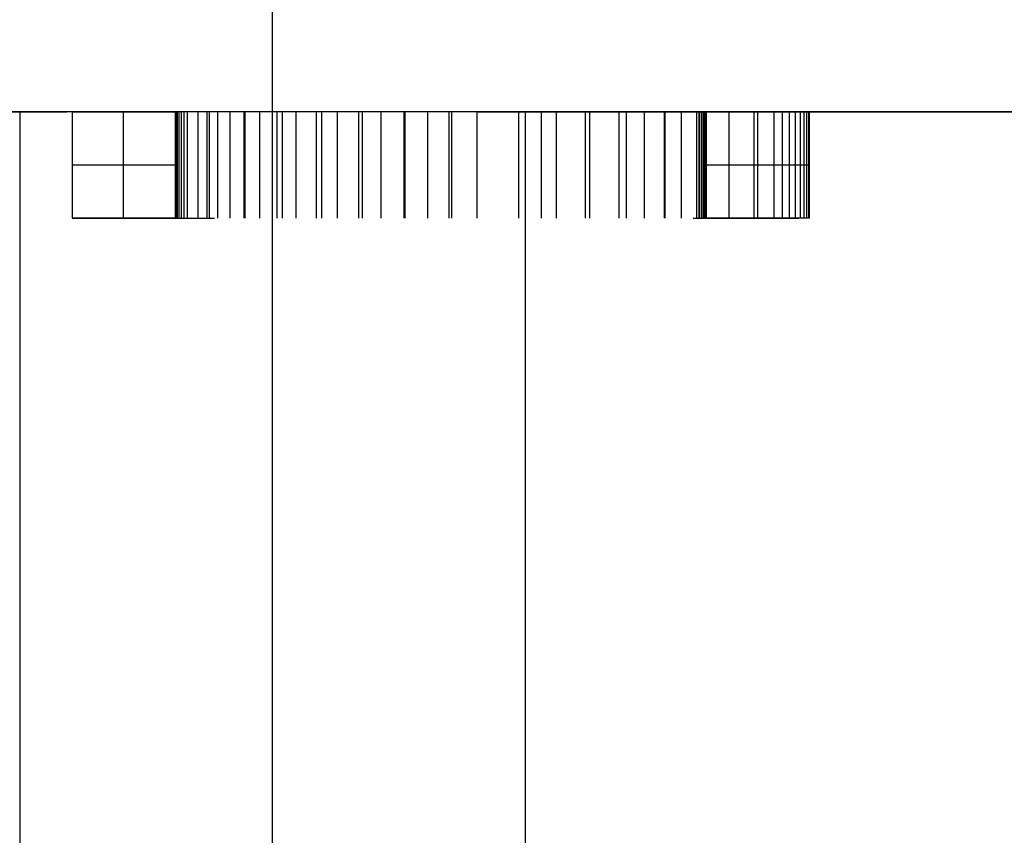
# Model space of a CAD drawing. Header units: millimetres. Extents: x -88 to 88, y -12 to 103.
# Tile 49 of 256: x -60.987 to -60.048, y 11.749 to 12.528. Entities that reach past the tile are written whole.
import ezdxf

# ---------------------------------------------------------------- set-up
doc = ezdxf.new("R2010")
doc.units = ezdxf.units.MM
doc.layers.add('Default', color=7, linetype='Continuous', true_color=0x000000)

msp = doc.modelspace()

# ---------------------------------------------------------------- linework, layer by layer
at = {"layer": 'Default', "color": 254, "true_color": 0xcad1ee}
for points in [[(-60.74618, 11.73076), (-60.74618, 16.53139)], [(-60.74618, 1.03519), (-60.74618, 16.47839)], [(-60.74618, 9.77279), (-60.74618, 16.37679)], [(-60.74618, 6.82604), (-60.74618, 12.64382)], [(-58.71418, 12.43979), (-62.77818, 12.43979)], [(-61.56585, 12.43979), (-60.94243, 12.43979)], [(-60.98748, 12.43979), (-60.98748, 11.30949)], [(-60.83898, 12.43979), (-60.9375, 12.43979)], [(-60.9375, 12.43979), (-60.83898, 12.43979)], [(-60.9375, 12.43979), (-60.9375, 12.33819)], [(-60.9375, 12.43979), (-60.9375, 12.33819)], [(-60.9375, 12.43979), (-60.9375, 12.33819)], [(-60.88824, 12.33819), (-60.88824, 12.43979)], [(-60.88824, 12.33819), (-60.88824, 12.43979)], [(-60.83898, 12.43979), (-60.83898, 12.33819)], [(-60.83898, 12.43979), (-60.83898, 12.33819)], [(-60.83898, 12.43979), (-60.83898, 12.33819)], [(-60.83898, 12.43979), (-60.83898, 12.33819)], [(-60.83898, 12.43979), (-60.83898, 12.33819)], [(-60.83876, 12.33819), (-60.83876, 12.43979)], [(-60.8381, 12.33819), (-60.8381, 12.43979)], [(-60.83678, 12.33819), (-60.83678, 12.43979)], [(-60.83524, 12.33819), (-60.83524, 12.43979)], [(-60.83304, 12.33819), (-60.83304, 12.43979)], [(-60.8304, 12.33819), (-60.8304, 12.43979)], [(-60.82732, 12.33819), (-60.82732, 12.43979)], [(-60.81699, 12.33819), (-60.81699, 12.43979)], [(-60.80841, 12.33819), (-60.80841, 12.43979)], [(-60.80643, 12.33819), (-60.80643, 12.43979)], [(-60.79829, 12.33819), (-60.79829, 12.43979)], [(-60.78664, 12.33819), (-60.78664, 12.43979)], [(-60.77322, 12.33819), (-60.77322, 12.43979)], [(-60.77212, 12.33819), (-60.77212, 12.43979)], [(-60.75827, 12.33819), (-60.75827, 12.43979)], [(-60.74618, 11.32219), (-60.74618, 12.43979)], [(-60.74618, 11.32219), (-60.74618, 12.43979)], [(-60.74618, 6.70496), (-60.74618, 12.43979)], [(-60.74178, 12.33819), (-60.74178, 12.43979)], [(-60.7365, 12.33819), (-60.7365, 12.43979)], [(-60.72352, 12.33819), (-60.72352, 12.43979)], [(-60.70417, 12.33819), (-60.70417, 12.43979)], [(-60.69911, 12.33819), (-60.69911, 12.43979)], [(-60.68416, 12.33819), (-60.68416, 12.43979)], [(-60.66371, 12.33819), (-60.66371, 12.43979)], [(-60.66019, 12.33819), (-60.66019, 12.43979)], [(-60.64238, 12.33819), (-60.64238, 12.43979)], [(-60.62061, 12.33819), (-60.62061, 12.43979)], [(-60.61951, 12.33819), (-60.61951, 12.43979)], [(-60.59795, 12.33819), (-60.59795, 12.43979)], [(-60.5775, 12.33819), (-60.5775, 12.43979)], [(-60.57486, 12.33819), (-60.57486, 12.43979)], [(-60.55111, 12.43979), (-60.55111, 12.33819)], [(-60.54985, 12.43979), (-59.92643, 12.43979)], [(-60.51109, 12.33819), (-60.51109, 12.43979)], [(-60.50488, 12.43979), (-60.50488, 11.30949)], [(-60.48932, 12.33819), (-60.48932, 12.43979)], [(-60.47502, 12.33819), (-60.47502, 12.43979)], [(-60.44753, 12.33819), (-60.44753, 12.43979)], [(-60.44314, 12.33819), (-60.44314, 12.43979)], [(-60.41521, 12.33819), (-60.41521, 12.43979)], [(-60.40839, 12.33819), (-60.40839, 12.43979)], [(-60.39124, 12.33819), (-60.39124, 12.43979)], [(-60.37189, 12.33819), (-60.37189, 12.43979)], [(-60.37145, 12.33819), (-60.37145, 12.43979)], [(-60.35561, 12.33819), (-60.35561, 12.43979)], [(-60.3411, 12.33819), (-60.3411, 12.43979)], [(-60.3389, 12.33819), (-60.3389, 12.43979)], [(-60.33868, 12.33819), (-60.33868, 12.43979)], [(-60.3367, 12.33819), (-60.3367, 12.43979)], [(-60.33516, 12.33819), (-60.33516, 12.43979)], [(-60.33384, 12.33819), (-60.33384, 12.43979)], [(-60.33296, 12.33819), (-60.33296, 12.43979)], [(-60.33252, 12.33819), (-60.33252, 12.43979)], [(-60.23378, 12.43979), (-60.3323, 12.43979)], [(-60.3323, 12.33819), (-60.3323, 12.43979)], [(-60.3323, 12.43979), (-60.3323, 12.33819)], [(-60.31031, 12.33819), (-60.31031, 12.43979)], [(-60.28656, 12.33819), (-60.28656, 12.43979)], [(-60.28304, 12.33819), (-60.28304, 12.43979)], [(-60.26743, 12.33819), (-60.26743, 12.43979)], [(-60.25951, 12.33819), (-60.25951, 12.43979)], [(-60.25269, 12.33819), (-60.25269, 12.43979)], [(-60.24698, 12.33819), (-60.24698, 12.43979)], [(-60.24214, 12.33819), (-60.24214, 12.43979)], [(-60.23862, 12.33819), (-60.23862, 12.43979)], [(-60.23598, 12.33819), (-60.23598, 12.43979)], [(-60.23422, 12.33819), (-60.23422, 12.43979)], [(-60.23378, 12.33819), (-60.23378, 12.43979)], [(-60.23378, 12.43979), (-60.23378, 12.33819)], [(-60.23378, 12.43979), (-60.23378, 12.33819)], [(-60.9375, 12.38899), (-60.83898, 12.38899)], [(-60.9375, 12.38899), (-60.83898, 12.38899)], [(-60.3323, 12.38899), (-60.23378, 12.38899)], [(-60.9375, 12.33819), (-60.83898, 12.33819)], [(-60.83898, 12.33819), (-60.9375, 12.33819)], [(-60.9375, 12.33819), (-60.80146, 12.33819)], [(-60.34462, 12.33819), (-60.24395, 12.33819)], [(-60.23378, 12.33819), (-60.3323, 12.33819)]]:
    msp.add_lwpolyline(points, dxfattribs=at)
at = {"layer": 'Default', "color": 254, "true_color": 0xcad1ee, "extrusion": (1, 0, 0)}
for points in [[(12.43979, 1.6405), (11.32219, 1.6405)], [(12.43979, 2.07332), (12.43979, 3.19927)], [(12.43979, 1.8818), (12.43979, 2.71006)], [(12.43979, 2.81797), (12.43979, 6.9618)], [(11.32219, 1.6405), (12.43979, 1.6405)], [(12.43979, 1.6405), (12.43979, -2.45031)], [(11.30949, -2.48978), (12.43979, -2.45031)], [(12.43979, 2.07332), (12.43979, 2.45069)], [(12.43979, 2.45069), (12.33819, 2.45069)], [(12.38899, 2.07332), (12.38899, 3.19927)], [(12.38899, 2.72404), (12.38899, 3.19927)], [(12.38899, 2.07332), (12.38899, 2.36339)], [(12.38899, 2.07332), (12.38899, 2.45069)], [(12.38899, 2.07332), (12.38899, 2.48302)], [(12.33819, 2.07332), (12.33819, 3.19927)], [(12.33819, 3.19927), (12.33819, 2.72404)], [(12.33819, 2.36339), (12.33819, 2.07332)], [(12.33819, 2.78918), (12.33819, 2.88597)], [(12.33819, 2.07332), (12.33819, 2.45069)], [(12.33819, 2.48302), (12.33819, 2.07332)], [(11.87464, -2.47005), (11.87464, 1.6405)], [(11.87464, -2.47005), (11.87464, 1.6405)]]:
    msp.add_lwpolyline(points, dxfattribs=at)
at = {"layer": 'Default', "color": 254, "true_color": 0xcad1ee, "extrusion": (-1.6036e-10, 1, -1.60076e-10)}
msp.add_lwpolyline([(60.74618, 1.8818), (60.75241, 1.88168), (60.75859, 1.88141), (60.7647, 1.88102), (60.77075, 1.88048), (60.77674, 1.87981), (60.78267, 1.87901), (60.78853, 1.87806), (60.79434, 1.87698), (60.80008, 1.87577), (60.80575, 1.87441), (60.81137, 1.87293), (60.81692, 1.8713), (60.82242, 1.86954), (60.82785, 1.86764), (60.83321, 1.8656), (60.83852, 1.86343), (60.84385, 1.86109), (60.84928, 1.85856), (60.85475, 1.85587), (60.86022, 1.85302), (60.86564, 1.85005), (60.87097, 1.84697), (60.87616, 1.8438), (60.88116, 1.84056), (60.886, 1.83724), (60.89073, 1.83381), (60.89535, 1.83029), (60.89986, 1.82666), (60.90426, 1.82293), (60.90855, 1.8191), (60.91273, 1.81516), (60.9168, 1.81112), (60.92083, 1.80693), (60.92487, 1.80253), (60.92888, 1.79797), (60.93283, 1.79327), (60.93669, 1.78848), (60.94042, 1.78362), (60.944, 1.77872), (60.94739, 1.77383), (60.95061, 1.76891), (60.95369, 1.76394), (60.95664, 1.75892), (60.95945, 1.75384), (60.96213, 1.7487), (60.96468, 1.74351), (60.96709, 1.73826), (60.96936, 1.73295), (60.9715, 1.72759), (60.97351, 1.72218), (60.97538, 1.71671), (60.97712, 1.71118), (60.97872, 1.7056), (60.98019, 1.69996), (60.98153, 1.69426), (60.98273, 1.68851), (60.98379, 1.68271), (60.98472, 1.67684), (60.98552, 1.67093), (60.98618, 1.66495), (60.9867, 1.65892), (60.9871, 1.65284), (60.98735, 1.6467), (60.98748, 1.6405)], dxfattribs=at)
at = {"layer": 'Default', "color": 254, "true_color": 0xcad1ee, "extrusion": (-5.78383e-13, 1, -9.12492e-14)}
msp.add_lwpolyline([(60.8238, 2.57868), (60.82557, 2.57044), (60.82724, 2.5615), (60.82879, 2.55187), (60.83023, 2.54154), (60.83278, 2.5188), (60.8349, 2.49328), (60.83658, 2.46497), (60.83782, 2.43389), (60.83898, 2.36339)], dxfattribs=at)
at = {"layer": 'Default', "color": 254, "true_color": 0xcad1ee, "extrusion": (0, 1, 0)}
for points in [[(60.83898, 2.36339), (60.83898, 2.07332)], [(60.83898, 3.19927), (60.83898, 2.72404)], [(60.50488, -2.45031), (59.97148, -2.45031)], [(60.23378, 2.48302), (60.23378, 2.07332)], [(60.55111, 2.79112), (60.56893, 2.7906), (60.57486, 2.79024), (60.58066, 2.78973), (60.58644, 2.78908), (60.59221, 2.78829), (60.59795, 2.78738), (60.60365, 2.78634), (60.60933, 2.78519), (60.61498, 2.78392), (60.62061, 2.78254), (60.6261, 2.78107), (60.63157, 2.77949), (60.637, 2.77779), (60.64238, 2.77594), (60.64778, 2.77393), (60.65313, 2.77178), (60.65844, 2.76951), (60.6689, 2.76471), (60.67404, 2.76219), (60.67913, 2.75956), (60.68416, 2.75681), (60.68927, 2.75385), (60.6943, 2.75076), (60.69927, 2.74756), (60.70417, 2.74427), (60.70911, 2.74084), (60.71399, 2.73731), (60.71879, 2.73369), (60.72352, 2.72998), (60.7282, 2.72615), (60.7328, 2.72223), (60.74178, 2.71415), (60.75018, 2.70605), (60.75427, 2.70189), (60.75827, 2.69765), (60.76214, 2.69337), (60.76592, 2.68901), (60.76961, 2.68457), (60.77322, 2.68006), (60.77671, 2.67554), (60.78012, 2.67096), (60.78343, 2.66631), (60.78664, 2.66159), (60.78971, 2.65684), (60.79267, 2.65203), (60.79553, 2.64716), (60.79829, 2.64224), (60.80097, 2.63725), (60.80354, 2.63222), (60.80603, 2.62713), (60.80841, 2.622), (60.81073, 2.61674), (60.81294, 2.61143), (60.81503, 2.60608), (60.81699, 2.60067), (60.81881, 2.59522), (60.8238, 2.57868)], [(60.98748, 1.6405), (60.98733, 1.64892), (60.98689, 1.65733), (60.98616, 1.66572), (60.98513, 1.67408), (60.98381, 1.6824), (60.9822, 1.69067), (60.98031, 1.69888), (60.97813, 1.70701), (60.97567, 1.71507), (60.97293, 1.72303), (60.96991, 1.73089), (60.96662, 1.73865), (60.96306, 1.74628), (60.95923, 1.75378), (60.95515, 1.76115), (60.95081, 1.76837), (60.94622, 1.77543), (60.94139, 1.78233), (60.93632, 1.78906), (60.93102, 1.7956), (60.9255, 1.80196), (60.91975, 1.80812), (60.9138, 1.81408), (60.90764, 1.81982), (60.90128, 1.82535), (60.89474, 1.83065), (60.88801, 1.83572), (60.88111, 1.84055), (60.87405, 1.84513), (60.86683, 1.84947), (60.85946, 1.85356), (60.85196, 1.85738), (60.84432, 1.86094), (60.83657, 1.86423), (60.82871, 1.86725), (60.82074, 1.86999), (60.81269, 1.87245), (60.80455, 1.87463), (60.79635, 1.87653), (60.78808, 1.87813), (60.77976, 1.87945), (60.7714, 1.88048), (60.76301, 1.88121), (60.7546, 1.88165), (60.74618, 1.8818)], [(60.74618, 1.8818), (60.73794, 1.88166), (60.72971, 1.88124), (60.7215, 1.88053), (60.71332, 1.87955), (60.70518, 1.87829), (60.69708, 1.87675), (60.68905, 1.87494), (60.68108, 1.87285), (60.67318, 1.87049), (60.66537, 1.86787), (60.65766, 1.86498), (60.65004, 1.86182), (60.64254, 1.85841), (60.63516, 1.85475), (60.62791, 1.85083), (60.6208, 1.84667), (60.61384, 1.84227), (60.60702, 1.83763), (60.60038, 1.83277), (60.5939, 1.82768), (60.58759, 1.82237), (60.58148, 1.81685), (60.57555, 1.81112), (60.56983, 1.8052), (60.56431, 1.79908), (60.559, 1.79278), (60.55391, 1.7863), (60.54904, 1.77965), (60.54441, 1.77284), (60.54001, 1.76588), (60.53585, 1.75876), (60.53193, 1.75151), (60.52827, 1.74413), (60.52485, 1.73663), (60.5217, 1.72902), (60.51881, 1.72131), (60.51618, 1.7135), (60.51383, 1.7056), (60.51174, 1.69763), (60.50992, 1.68959), (60.50839, 1.6815), (60.50712, 1.67336), (60.50614, 1.66518), (60.50544, 1.65697), (60.50502, 1.64874), (60.50488, 1.6405)]]:
    msp.add_lwpolyline(points, dxfattribs=at)
at = {"layer": 'Default', "color": 254, "true_color": 0xcad1ee, "extrusion": (2.78908e-13, 1, -5.14109e-13)}
msp.add_lwpolyline([(60.83898, 2.72404), (60.82301, 2.74378), (60.81484, 2.75348), (60.80643, 2.76297), (60.7982, 2.77172), (60.78973, 2.78023), (60.78102, 2.78853), (60.77212, 2.79661), (60.7635, 2.80411), (60.7547, 2.8114), (60.7457, 2.81844), (60.7365, 2.8252), (60.72743, 2.83141), (60.71817, 2.83732), (60.70872, 2.84295), (60.69911, 2.84829), (60.68959, 2.85324), (60.67992, 2.8579), (60.67012, 2.86227), (60.66019, 2.86633), (60.65018, 2.87005), (60.64006, 2.87345), (60.62983, 2.87653), (60.61951, 2.8793), (60.6091, 2.88175), (60.59862, 2.88386), (60.58809, 2.88562), (60.5828, 2.88636), (60.5775, 2.887), (60.5666, 2.88802), (60.55566, 2.88873), (60.53374, 2.88964)], dxfattribs=at)
at = {"layer": 'Default', "color": 254, "true_color": 0xcad1ee, "extrusion": (1, 8.09711e-09, -6.96542e-17)}
msp.add_lwpolyline([(12.43979, 2.07332), (12.33819, 2.07332)], dxfattribs=at)
at = {"layer": 'Default', "color": 254, "true_color": 0xcad1ee, "extrusion": (-2.66387e-13, 1, -1.13239e-13)}
msp.add_lwpolyline([(60.83898, 2.36339), (60.8381, 2.43574), (60.83678, 2.46741), (60.83524, 2.49577), (60.83304, 2.52128), (60.8304, 2.54349), (60.829, 2.55308), (60.8282, 2.55786), (60.82732, 2.56263), (60.82563, 2.57067), (60.8238, 2.57868)], dxfattribs=at)
at = {"layer": 'Default', "color": 254, "true_color": 0xcad1ee, "extrusion": (-4.83668e-14, 1, 1.95876e-13)}
msp.add_lwpolyline([(60.55111, 2.79112), (60.56355, 2.79066), (60.56966, 2.79028), (60.5757, 2.7898), (60.58166, 2.78921), (60.58756, 2.78852), (60.59338, 2.78772), (60.59912, 2.78682), (60.60479, 2.78582), (60.61038, 2.78472), (60.61589, 2.78352), (60.62132, 2.78221), (60.62667, 2.78081), (60.63195, 2.7793), (60.63714, 2.77769), (60.64225, 2.77599), (60.64732, 2.77416), (60.65238, 2.7722), (60.65744, 2.77011), (60.66249, 2.76788), (60.66754, 2.76551), (60.67258, 2.76301), (60.67762, 2.76038), (60.68265, 2.75761), (60.68774, 2.75466), (60.6929, 2.75151), (60.69809, 2.74821), (60.70325, 2.74478), (60.71333, 2.73771), (60.71815, 2.73414), (60.72275, 2.7306), (60.72722, 2.72702), (60.73164, 2.72332), (60.73601, 2.71952), (60.74033, 2.71561), (60.74459, 2.7116), (60.74877, 2.7075), (60.75288, 2.70333), (60.75691, 2.69908), (60.76085, 2.69476), (60.7647, 2.69039), (60.76843, 2.68597), (60.77206, 2.68151), (60.77558, 2.67701), (60.77896, 2.67249), (60.78222, 2.66794), (60.78534, 2.66339), (60.78835, 2.65879), (60.79128, 2.65409), (60.79412, 2.64931), (60.79689, 2.64443), (60.79957, 2.63946), (60.80218, 2.63439), (60.8047, 2.62924), (60.80715, 2.62399), (60.80951, 2.61865), (60.8118, 2.61321), (60.814, 2.60769), (60.81612, 2.60207), (60.82012, 2.59056), (60.8238, 2.57868)], dxfattribs=at)
at = {"layer": 'Default', "color": 254, "true_color": 0xcad1ee, "extrusion": (1, -4.42243e-09, -5.11443e-17)}
msp.add_lwpolyline([(12.43979, 2.57868), (12.33819, 2.57868)], dxfattribs=at)
at = {"layer": 'Default', "color": 254, "true_color": 0xcad1ee, "extrusion": (6.94729e-14, 1, 4.46119e-14)}
msp.add_lwpolyline([(60.8238, 2.57868), (60.81881, 2.59522), (60.81699, 2.60067), (60.81503, 2.60608), (60.81294, 2.61143), (60.81073, 2.61674), (60.80841, 2.622), (60.80603, 2.62713), (60.80354, 2.63222), (60.80097, 2.63725), (60.79829, 2.64224), (60.79553, 2.64716), (60.79267, 2.65203), (60.78971, 2.65684), (60.78664, 2.66159), (60.78343, 2.66631), (60.78012, 2.67096), (60.77671, 2.67554), (60.77322, 2.68006), (60.76961, 2.68457), (60.76592, 2.68901), (60.76214, 2.69337), (60.75827, 2.69765), (60.75427, 2.70189), (60.75018, 2.70605), (60.74178, 2.71415), (60.7328, 2.72223), (60.7282, 2.72615), (60.72352, 2.72998), (60.71879, 2.73369), (60.71399, 2.73731), (60.70911, 2.74084), (60.70417, 2.74427), (60.69927, 2.74756), (60.6943, 2.75076), (60.68927, 2.75385), (60.68416, 2.75681), (60.67913, 2.75956), (60.67404, 2.76219), (60.6689, 2.76471), (60.65844, 2.76951), (60.65313, 2.77178), (60.64778, 2.77393), (60.64238, 2.77594), (60.637, 2.77779), (60.63157, 2.77949), (60.6261, 2.78107), (60.62061, 2.78254), (60.61498, 2.78392), (60.60933, 2.78519), (60.60365, 2.78634), (60.59795, 2.78738), (60.59221, 2.78829), (60.58644, 2.78908), (60.58066, 2.78973), (60.57486, 2.79024), (60.56893, 2.7906), (60.55111, 2.79112)], dxfattribs=at)
at = {"layer": 'Default', "color": 254, "true_color": 0xcad1ee, "extrusion": (-3.5109e-10, 1, 3.5109e-10)}
msp.add_lwpolyline([(60.50488, 1.6405), (60.505, 1.64674), (60.50526, 1.65291), (60.50566, 1.65903), (60.50619, 1.66508), (60.50686, 1.67106), (60.50767, 1.67699), (60.50861, 1.68286), (60.50969, 1.68866), (60.51091, 1.6944), (60.51226, 1.70008), (60.51375, 1.70569), (60.51538, 1.71125), (60.51714, 1.71674), (60.51904, 1.72217), (60.52107, 1.72754), (60.52325, 1.73284), (60.52559, 1.73818), (60.52811, 1.7436), (60.53081, 1.74907), (60.53365, 1.75455), (60.53663, 1.75997), (60.53971, 1.7653), (60.54288, 1.77048), (60.54612, 1.77549), (60.54944, 1.78032), (60.55286, 1.78505), (60.55639, 1.78967), (60.56002, 1.79418), (60.56375, 1.79858), (60.56758, 1.80287), (60.57151, 1.80705), (60.57555, 1.81112), (60.57975, 1.81516), (60.58415, 1.81919), (60.58871, 1.8232), (60.59341, 1.82715), (60.5982, 1.83101), (60.60306, 1.83474), (60.60796, 1.83832), (60.61285, 1.84171), (60.61777, 1.84493), (60.62273, 1.84801), (60.62776, 1.85096), (60.63284, 1.85377), (60.63798, 1.85645), (60.64317, 1.859), (60.64842, 1.86141), (60.65372, 1.86369), (60.65908, 1.86583), (60.6645, 1.86783), (60.66997, 1.86971), (60.6755, 1.87144), (60.68108, 1.87305), (60.68672, 1.87451), (60.69241, 1.87585), (60.69816, 1.87705), (60.70397, 1.87811), (60.70983, 1.87904), (60.71575, 1.87984), (60.72172, 1.8805), (60.72775, 1.88103), (60.73384, 1.88142), (60.73998, 1.88168), (60.74618, 1.8818)], dxfattribs=at)
at = {"layer": 'Default', "color": 254, "true_color": 0xcad1ee, "extrusion": (-1.83871e-15, 1, 1.77587e-13)}
msp.add_lwpolyline([(60.34374, 2.63322), (60.34677, 2.64339), (60.34987, 2.65302), (60.35303, 2.6621), (60.35624, 2.67064), (60.35952, 2.67863), (60.36286, 2.68608), (60.36446, 2.68944), (60.36601, 2.69257), (60.3677, 2.69576), (60.3697, 2.69934), (60.37197, 2.70318), (60.37432, 2.70695), (60.37676, 2.71065), (60.37928, 2.71428), (60.3819, 2.71785), (60.3846, 2.72134), (60.38739, 2.72477), (60.39027, 2.72812), (60.39328, 2.73145), (60.39644, 2.73474), (60.39972, 2.73799), (60.40307, 2.74116), (60.40645, 2.74423), (60.40985, 2.74715), (60.4132, 2.74992), (60.41649, 2.7525), (60.41977, 2.75493), (60.42316, 2.7573), (60.42663, 2.75959), (60.43021, 2.76181), (60.43388, 2.76395), (60.43764, 2.76603), (60.4415, 2.76803), (60.44546, 2.76995), (60.44951, 2.77181), (60.45366, 2.77359), (60.4579, 2.7753), (60.46224, 2.77694), (60.46697, 2.77859), (60.47672, 2.78167), (60.48055, 2.78277), (60.48381, 2.78362), (60.48722, 2.78443), (60.49078, 2.78519), (60.4945, 2.78591), (60.5024, 2.78722), (60.51091, 2.78835), (60.52004, 2.78931), (60.52978, 2.79009), (60.54014, 2.79069), (60.55111, 2.79112)], dxfattribs=at)
at = {"layer": 'Default', "color": 254, "true_color": 0xcad1ee, "extrusion": (2.59554e-14, 1, 5.40962e-14)}
msp.add_lwpolyline([(60.53374, 2.88964), (60.51293, 2.88853), (60.50316, 2.88776), (60.49381, 2.88684), (60.4849, 2.88577), (60.47641, 2.88455), (60.46834, 2.88318), (60.4607, 2.88167), (60.45695, 2.88083), (60.45313, 2.8799), (60.44529, 2.87778), (60.43725, 2.8753), (60.42905, 2.87249), (60.42076, 2.86935), (60.41241, 2.86588), (60.40407, 2.86209), (60.39579, 2.858), (60.38764, 2.85363), (60.37964, 2.84904), (60.37181, 2.84423), (60.36417, 2.8392), (60.35673, 2.83395), (60.34949, 2.82849), (60.34247, 2.82282), (60.33568, 2.81694), (60.32911, 2.81086), (60.32273, 2.80455), (60.31656, 2.79802), (60.31058, 2.79127), (60.30479, 2.7843), (60.29921, 2.77711), (60.29358, 2.76934), (60.28862, 2.76206), (60.28656, 2.75886), (60.28454, 2.75559), (60.28061, 2.74886), (60.27685, 2.74186), (60.27324, 2.7346), (60.2698, 2.72707), (60.26651, 2.71928), (60.26339, 2.71122), (60.26042, 2.7029), (60.25762, 2.69431), (60.25497, 2.68545), (60.25249, 2.67633), (60.25017, 2.66695), (60.248, 2.6573), (60.246, 2.64738), (60.24415, 2.6372), (60.24247, 2.62675), (60.24049, 2.61235), (60.23877, 2.59694), (60.2373, 2.5805), (60.23609, 2.56305), (60.23442, 2.52507), (60.23378, 2.48302)], dxfattribs=at)
at = {"layer": 'Default', "color": 254, "true_color": 0xcad1ee, "extrusion": (-1.14192e-13, 1, -4.92898e-14)}
msp.add_lwpolyline([(60.23378, 2.48302), (60.23422, 2.52238), (60.23493, 2.54075), (60.23598, 2.55911), (60.23862, 2.59297), (60.24019, 2.60872), (60.24214, 2.62442), (60.24436, 2.63875), (60.24698, 2.65301), (60.24966, 2.66591), (60.25269, 2.67874), (60.25423, 2.68462), (60.25587, 2.69046), (60.25763, 2.69628), (60.25951, 2.70205), (60.26133, 2.70723), (60.26325, 2.71236), (60.26529, 2.71745), (60.26743, 2.7225), (60.26952, 2.72719), (60.27171, 2.73183), (60.27398, 2.73643), (60.27633, 2.74099), (60.27877, 2.7455), (60.28129, 2.74998), (60.28388, 2.75441), (60.28926, 2.76305), (60.29204, 2.76726), (60.29489, 2.77142), (60.29781, 2.77552), (60.30082, 2.77957), (60.3039, 2.78356), (60.30707, 2.78748), (60.31031, 2.79134), (60.31363, 2.79512), (60.31704, 2.79883), (60.32052, 2.80248), (60.32406, 2.80605), (60.32768, 2.80956), (60.33136, 2.81301), (60.3389, 2.8197), (60.34682, 2.82629), (60.35497, 2.8326), (60.35912, 2.83564), (60.36332, 2.83862), (60.36758, 2.84151), (60.37189, 2.84433), (60.37628, 2.8471), (60.38073, 2.84978), (60.38523, 2.85238), (60.38977, 2.8549), (60.39436, 2.85733), (60.399, 2.85968), (60.40367, 2.86195), (60.40839, 2.86413), (60.41316, 2.86623), (60.41797, 2.86824), (60.42282, 2.87017), (60.4277, 2.872), (60.43261, 2.87374), (60.43755, 2.8754), (60.44253, 2.87696), (60.44753, 2.87842), (60.45268, 2.87982), (60.45785, 2.88112), (60.46305, 2.88232), (60.46827, 2.88341), (60.47351, 2.88441), (60.47877, 2.8853), (60.48404, 2.88609), (60.48932, 2.88678), (60.49485, 2.88738), (60.50039, 2.88789), (60.51149, 2.88866), (60.53374, 2.88964)], dxfattribs=at)
at = {"layer": 'Default', "color": 254, "true_color": 0xcad1ee, "extrusion": (1, 5.50195e-09, -3.35475e-17)}
msp.add_lwpolyline([(12.43979, 2.88964), (12.33819, 2.88964)], dxfattribs=at)
at = {"layer": 'Default', "color": 254, "true_color": 0xcad1ee, "extrusion": (1.01822e-12, 1, -9.19203e-14)}
msp.add_lwpolyline([(60.3323, 2.45069), (60.33377, 2.5386), (60.33392, 2.54227), (60.33552, 2.56965), (60.33769, 2.59394), (60.33898, 2.60492), (60.34042, 2.61513), (60.34201, 2.62456), (60.34374, 2.63322)], dxfattribs=at)
at = {"layer": 'Default', "color": 254, "true_color": 0xcad1ee, "extrusion": (1, -2.55362e-09, 1.5805e-17)}
msp.add_lwpolyline([(12.43979, 2.63322), (12.33819, 2.63322)], dxfattribs=at)
at = {"layer": 'Default', "color": 254, "true_color": 0xcad1ee, "extrusion": (1, -4.00268e-09, 3.44325e-17)}
msp.add_lwpolyline([(12.43979, 2.07332), (12.33819, 2.07332)], dxfattribs=at)
at = {"layer": 'Default', "color": 254, "true_color": 0xcad1ee, "extrusion": (1.79324e-13, 1, -2.87639e-13)}
msp.add_lwpolyline([(60.83898, 2.72404), (60.82301, 2.74378), (60.81484, 2.75348), (60.80643, 2.76297), (60.7982, 2.77172), (60.78973, 2.78023), (60.78102, 2.78853), (60.77212, 2.79661), (60.7635, 2.80411), (60.7547, 2.8114), (60.7457, 2.81844), (60.7365, 2.8252), (60.72743, 2.83141), (60.71817, 2.83732), (60.70872, 2.84295), (60.69911, 2.84829), (60.68959, 2.85324), (60.67992, 2.8579), (60.67012, 2.86227), (60.66019, 2.86633), (60.65018, 2.87005), (60.64006, 2.87345), (60.62983, 2.87653), (60.61951, 2.8793), (60.6091, 2.88175), (60.59862, 2.88386), (60.58809, 2.88562), (60.5828, 2.88636), (60.5775, 2.887), (60.5666, 2.88802), (60.55566, 2.88873), (60.53374, 2.88964)], dxfattribs=at)
at = {"layer": 'Default', "color": 254, "true_color": 0xcad1ee, "extrusion": (1.17586e-12, 1, -2.47892e-13)}
msp.add_lwpolyline([(60.8238, 2.57868), (60.82563, 2.57067), (60.82732, 2.56263), (60.8282, 2.55786), (60.829, 2.55308), (60.8304, 2.54349), (60.83304, 2.52128), (60.83524, 2.49577), (60.83678, 2.46741), (60.8381, 2.43574), (60.83898, 2.36339)], dxfattribs=at)
at = {"layer": 'Default', "color": 254, "true_color": 0xcad1ee, "extrusion": (7.10085e-14, 1, 9.1931e-15)}
msp.add_lwpolyline([(60.55111, 2.79112), (60.56893, 2.7906), (60.57486, 2.79024), (60.58066, 2.78973), (60.58644, 2.78908), (60.59221, 2.78829), (60.59795, 2.78738), (60.60365, 2.78634), (60.60933, 2.78519), (60.61498, 2.78392), (60.62061, 2.78254), (60.6261, 2.78107), (60.63157, 2.77949), (60.637, 2.77779), (60.64238, 2.77594), (60.64778, 2.77393), (60.65313, 2.77178), (60.65844, 2.76951), (60.6689, 2.76471), (60.67404, 2.76219), (60.67913, 2.75956), (60.68416, 2.75681), (60.68927, 2.75385), (60.6943, 2.75076), (60.69927, 2.74756), (60.70417, 2.74427), (60.70911, 2.74084), (60.71399, 2.73731), (60.71879, 2.73369), (60.72352, 2.72998), (60.7282, 2.72615), (60.7328, 2.72223), (60.74178, 2.71415), (60.75018, 2.70605), (60.75427, 2.70189), (60.75827, 2.69765), (60.76214, 2.69337), (60.76592, 2.68901), (60.76961, 2.68457), (60.77322, 2.68006), (60.77671, 2.67554), (60.78012, 2.67096), (60.78343, 2.66631), (60.78664, 2.66159), (60.78971, 2.65684), (60.79267, 2.65203), (60.79553, 2.64716), (60.79829, 2.64224), (60.80097, 2.63725), (60.80354, 2.63222), (60.80603, 2.62713), (60.80841, 2.622), (60.81073, 2.61674), (60.81294, 2.61143), (60.81503, 2.60608), (60.81699, 2.60067), (60.81881, 2.59522), (60.8238, 2.57868)], dxfattribs=at)
at = {"layer": 'Default', "color": 254, "true_color": 0xcad1ee, "extrusion": (2.64748e-14, 1, 4.60214e-14)}
msp.add_lwpolyline([(60.34374, 2.63322), (60.34925, 2.65184), (60.35227, 2.66106), (60.3539, 2.66563), (60.35561, 2.67016), (60.35729, 2.67431), (60.35905, 2.67843), (60.3609, 2.68251), (60.36284, 2.68655), (60.36486, 2.69055), (60.36697, 2.6945), (60.36917, 2.69841), (60.37145, 2.70227), (60.37365, 2.70584), (60.37594, 2.70936), (60.3783, 2.71283), (60.38073, 2.71625), (60.38324, 2.71961), (60.38583, 2.72291), (60.38849, 2.72615), (60.39124, 2.72932), (60.39399, 2.73234), (60.39682, 2.7353), (60.39972, 2.73818), (60.40268, 2.741), (60.40572, 2.74374), (60.40882, 2.74641), (60.41198, 2.74901), (60.41521, 2.75153), (60.41851, 2.75399), (60.42187, 2.75637), (60.42529, 2.75867), (60.42876, 2.76089), (60.43228, 2.76302), (60.43585, 2.76507), (60.43947, 2.76703), (60.44314, 2.7689), (60.44699, 2.77076), (60.45089, 2.77251), (60.45483, 2.77418), (60.4588, 2.77576), (60.46281, 2.77725), (60.46686, 2.77865), (60.47093, 2.77997), (60.47502, 2.78122), (60.47946, 2.78247), (60.48393, 2.78364), (60.48841, 2.78472), (60.49292, 2.7857), (60.49744, 2.78659), (60.50198, 2.78739), (60.50653, 2.78809), (60.51109, 2.7887), (60.51607, 2.78925), (60.52106, 2.7897), (60.53106, 2.79036), (60.55111, 2.79112)], dxfattribs=at)
at = {"layer": 'Default', "color": 254, "true_color": 0xcad1ee, "extrusion": (-3.65528e-14, 1, -4.44393e-14)}
msp.add_lwpolyline([(60.53374, 2.88964), (60.51149, 2.88866), (60.50039, 2.88789), (60.49485, 2.88738), (60.48932, 2.88678), (60.48404, 2.88609), (60.47877, 2.8853), (60.47351, 2.88441), (60.46827, 2.88341), (60.46305, 2.88232), (60.45785, 2.88112), (60.45268, 2.87982), (60.44753, 2.87842), (60.44253, 2.87696), (60.43755, 2.8754), (60.43261, 2.87374), (60.4277, 2.872), (60.42282, 2.87017), (60.41797, 2.86824), (60.41316, 2.86623), (60.40839, 2.86413), (60.40367, 2.86195), (60.399, 2.85968), (60.39436, 2.85733), (60.38977, 2.8549), (60.38523, 2.85238), (60.38073, 2.84978), (60.37628, 2.8471), (60.37189, 2.84433), (60.36758, 2.84151), (60.36332, 2.83862), (60.35912, 2.83564), (60.35497, 2.8326), (60.34682, 2.82629), (60.3389, 2.8197), (60.33136, 2.81301), (60.32768, 2.80956), (60.32406, 2.80605), (60.32052, 2.80248), (60.31704, 2.79883), (60.31363, 2.79512), (60.31031, 2.79134), (60.30707, 2.78748), (60.3039, 2.78356), (60.30082, 2.77957), (60.29781, 2.77552), (60.29489, 2.77142), (60.29204, 2.76726), (60.28926, 2.76305), (60.28388, 2.75441), (60.28129, 2.74998), (60.27877, 2.7455), (60.27633, 2.74099), (60.27398, 2.73643), (60.27171, 2.73183), (60.26952, 2.72719), (60.26743, 2.7225), (60.26529, 2.71745), (60.26325, 2.71236), (60.26133, 2.70723), (60.25951, 2.70205), (60.25763, 2.69628), (60.25587, 2.69046), (60.25423, 2.68462), (60.25269, 2.67874), (60.24966, 2.66591), (60.24698, 2.65301), (60.24436, 2.63875), (60.24214, 2.62442), (60.24019, 2.60872), (60.23862, 2.59297), (60.23598, 2.55911), (60.23493, 2.54075), (60.23422, 2.52238), (60.23378, 2.48302)], dxfattribs=at)
at = {"layer": 'Default', "color": 254, "true_color": 0xcad1ee, "extrusion": (4.13902e-13, 1, 2.59312e-14)}
msp.add_lwpolyline([(60.3323, 2.45069), (60.33296, 2.51337), (60.33384, 2.54042), (60.33516, 2.56483), (60.3367, 2.58616), (60.3376, 2.5954), (60.33868, 2.60463), (60.33978, 2.61257), (60.3411, 2.62046), (60.34374, 2.63322)], dxfattribs=at)
at = {"layer": 'Default', "color": 254, "true_color": 0xcad1ee, "extrusion": (-5.29211e-17, 1, -8.57201e-14)}
msp.add_lwpolyline([(60.83898, 2.72404), (60.82301, 2.74378), (60.81484, 2.75348), (60.80643, 2.76297), (60.7982, 2.77172), (60.78973, 2.78023), (60.78102, 2.78853), (60.77212, 2.79661), (60.7635, 2.80411), (60.7547, 2.8114), (60.7457, 2.81844), (60.7365, 2.8252), (60.72743, 2.83141), (60.71817, 2.83732), (60.70872, 2.84295), (60.69911, 2.84829), (60.68959, 2.85324), (60.67992, 2.8579), (60.67012, 2.86227), (60.66019, 2.86633), (60.65018, 2.87005), (60.64006, 2.87345), (60.62983, 2.87653), (60.61951, 2.8793), (60.6091, 2.88175), (60.59862, 2.88386), (60.58809, 2.88562), (60.5828, 2.88636), (60.5775, 2.887), (60.5666, 2.88802), (60.55566, 2.88873), (60.53374, 2.88964)], dxfattribs=at)
at = {"layer": 'Default', "color": 254, "true_color": 0xcad1ee, "extrusion": (9.7859e-13, 1, -1.34978e-13)}
msp.add_lwpolyline([(60.8238, 2.57868), (60.82563, 2.57067), (60.82732, 2.56263), (60.8282, 2.55786), (60.829, 2.55308), (60.8304, 2.54349), (60.83304, 2.52128), (60.83524, 2.49577), (60.83678, 2.46741), (60.8381, 2.43574), (60.83898, 2.36339)], dxfattribs=at)
at = {"layer": 'Default', "color": 254, "true_color": 0xcad1ee, "extrusion": (-2.11681e-14, 1, -2.78015e-14)}
msp.add_lwpolyline([(60.34374, 2.63322), (60.34925, 2.65184), (60.35227, 2.66106), (60.3539, 2.66563), (60.35561, 2.67016), (60.35729, 2.67431), (60.35905, 2.67843), (60.3609, 2.68251), (60.36284, 2.68655), (60.36486, 2.69055), (60.36697, 2.6945), (60.36917, 2.69841), (60.37145, 2.70227), (60.37365, 2.70584), (60.37594, 2.70936), (60.3783, 2.71283), (60.38073, 2.71625), (60.38324, 2.71961), (60.38583, 2.72291), (60.38849, 2.72615), (60.39124, 2.72932), (60.39399, 2.73234), (60.39682, 2.7353), (60.39972, 2.73818), (60.40268, 2.741), (60.40572, 2.74374), (60.40882, 2.74641), (60.41198, 2.74901), (60.41521, 2.75153), (60.41851, 2.75399), (60.42187, 2.75637), (60.42529, 2.75867), (60.42876, 2.76089), (60.43228, 2.76302), (60.43585, 2.76507), (60.43947, 2.76703), (60.44314, 2.7689), (60.44699, 2.77076), (60.45089, 2.77251), (60.45483, 2.77418), (60.4588, 2.77576), (60.46281, 2.77725), (60.46686, 2.77865), (60.47093, 2.77997), (60.47502, 2.78122), (60.47946, 2.78247), (60.48393, 2.78364), (60.48841, 2.78472), (60.49292, 2.7857), (60.49744, 2.78659), (60.50198, 2.78739), (60.50653, 2.78809), (60.51109, 2.7887), (60.51607, 2.78925), (60.52106, 2.7897), (60.53106, 2.79036), (60.55111, 2.79112)], dxfattribs=at)
at = {"layer": 'Default', "color": 254, "true_color": 0xcad1ee, "extrusion": (-2.62812e-14, 1, -5.43366e-14)}
msp.add_lwpolyline([(60.53374, 2.88964), (60.51149, 2.88866), (60.50039, 2.88789), (60.49485, 2.88738), (60.48932, 2.88678), (60.48404, 2.88609), (60.47877, 2.8853), (60.47351, 2.88441), (60.46827, 2.88341), (60.46305, 2.88232), (60.45785, 2.88112), (60.45268, 2.87982), (60.44753, 2.87842), (60.44253, 2.87696), (60.43755, 2.8754), (60.43261, 2.87374), (60.4277, 2.872), (60.42282, 2.87017), (60.41797, 2.86824), (60.41316, 2.86623), (60.40839, 2.86413), (60.40367, 2.86195), (60.399, 2.85968), (60.39436, 2.85733), (60.38977, 2.8549), (60.38523, 2.85238), (60.38073, 2.84978), (60.37628, 2.8471), (60.37189, 2.84433), (60.36758, 2.84151), (60.36332, 2.83862), (60.35912, 2.83564), (60.35497, 2.8326), (60.34682, 2.82629), (60.3389, 2.8197), (60.33136, 2.81301), (60.32768, 2.80956), (60.32406, 2.80605), (60.32052, 2.80248), (60.31704, 2.79883), (60.31363, 2.79512), (60.31031, 2.79134), (60.30707, 2.78748), (60.3039, 2.78356), (60.30082, 2.77957), (60.29781, 2.77552), (60.29489, 2.77142), (60.29204, 2.76726), (60.28926, 2.76305), (60.28388, 2.75441), (60.28129, 2.74998), (60.27877, 2.7455), (60.27633, 2.74099), (60.27398, 2.73643), (60.27171, 2.73183), (60.26952, 2.72719), (60.26743, 2.7225), (60.26529, 2.71745), (60.26325, 2.71236), (60.26133, 2.70723), (60.25951, 2.70205), (60.25763, 2.69628), (60.25587, 2.69046), (60.25423, 2.68462), (60.25269, 2.67874), (60.24966, 2.66591), (60.24698, 2.65301), (60.24436, 2.63875), (60.24214, 2.62442), (60.24019, 2.60872), (60.23862, 2.59297), (60.23598, 2.55911), (60.23493, 2.54075), (60.23422, 2.52238), (60.23378, 2.48302)], dxfattribs=at)
at = {"layer": 'Default', "color": 254, "true_color": 0xcad1ee, "extrusion": (1.2427e-12, 1, -2.58316e-19)}
msp.add_lwpolyline([(60.3323, 2.45069), (60.33296, 2.51337), (60.33384, 2.54042), (60.33516, 2.56483), (60.3367, 2.58616), (60.3376, 2.5954), (60.33868, 2.60463), (60.33978, 2.61257), (60.3411, 2.62046), (60.34374, 2.63322)], dxfattribs=at)

doc.saveas('drawing.dxf')
